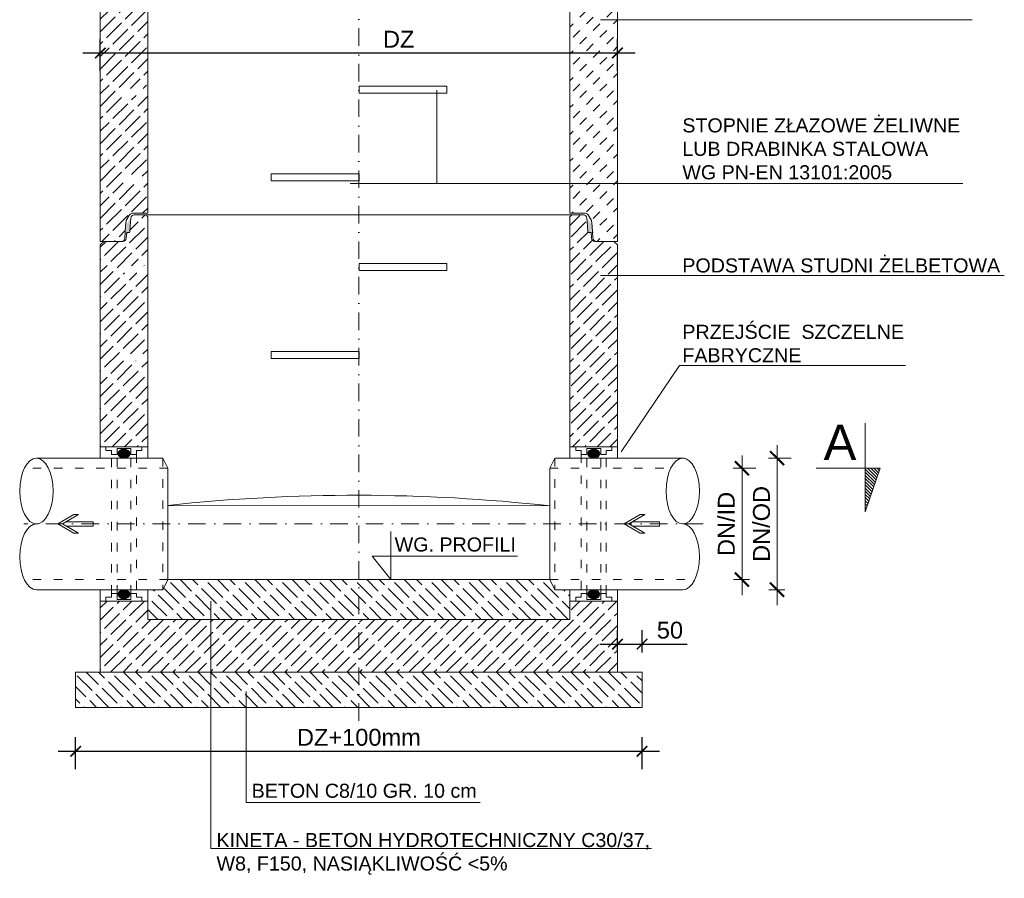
# Model space of a CAD drawing. Header units: millimetres. Extents: x 5741 to 9824, y 3025 to 3817.
# Tile 3 of 4: x 5979 to 6259, y 3325 to 3569. Entities that reach past the tile are written whole.
import ezdxf

# ---------------------------------------------------------------- set-up
doc = ezdxf.new("R2010")
doc.units = ezdxf.units.MM
doc.header["$MEASUREMENT"] = 0
doc.linetypes.add('ACAD_ISO03W100', pattern=[30, 12, -18])
doc.linetypes.add('DASHDOT', pattern=[1, 0.5, -0.25, 0, -0.25])
doc.layers.get('0').update_dxf_attribs({"lineweight": 13})
doc.layers.get('Defpoints').update_dxf_attribs({"lineweight": 13})
doc.layers.add('013', color=41, linetype='Continuous', lineweight=9)
doc.layers.add('_kreskowa', color=252, linetype='Continuous', lineweight=5)
doc.styles.get("Standard").update_dxf_attribs({"font": 'arial.ttf'})
doc.dimstyles.new('srednice', dxfattribs={"dimscale": 0.4, "dimtxt": 5, "dimasz": 2.5, "dimexe": 1.25, "dimexo": 0.625, "dimtad": 1, "dimtxsty": 'Standard', "dimblk": 'ARCHTICK', "dimcen": 2.5, "dimadec": 0, "dimazin": 0, "dimtfac": 1, "dimtmove": 0, "dimatfit": 3, "dimfxl": 1, "dimarcsym": 0})
pattern_1 = [(45, (223.936, 0), (-1.76776695, 1.76776695), [6, -1.5])]
pattern_2 = [(135, (223.936, 0), (-1.76776695, -1.76776695), [6, -1.5])]

# ---------------------------------------------------------------- blocks, each defined once
blk = doc.blocks.new('_ArchTick')
at = {"color": 0, "linetype": 'ByBlock', "const_width": 0.15}
blk.add_lwpolyline([(-0.5, -0.5), (0.5, 0.5)], dxfattribs=at)
blk = doc.blocks.new('*D205')
at = {"layer": '013', "color": 6, "lineweight": -2}
for p, q in [((6148.54, 3389.07), (6148.54, 3395.41)), ((6155.54, 3389.07), (6155.54, 3395.41))]:
    blk.add_line(p, q, dxfattribs=at)
at = {"layer": '013', "color": 0, "lineweight": -2}
for p, q in [((6143.54, 3391.41), (6155.54, 3391.41)), ((6155.54, 3391.41), (6168.39, 3391.41))]:
    blk.add_line(p, q, dxfattribs=at)
at = {"layer": 'Defpoints', "color": 0}
for p in [(6155.54, 3391.41), (6148.54, 3388.44), (6155.54, 3388.44)]:
    blk.add_point(p, dxfattribs=at)
at = {"layer": '013', "color": 0, "lineweight": -2, "xscale": 3, "yscale": 3, "zscale": 3, "rotation": 180}
blk.add_blockref('_ArchTick', (6148.54, 3391.41), dxfattribs=at)
at = {"layer": '013', "color": 0, "lineweight": -2, "xscale": 3, "yscale": 3, "zscale": 3}
blk.add_blockref('_ArchTick', (6155.54, 3391.41), dxfattribs=at)
at = {"layer": '013', "color": 0, "insert": (6163.47, 3395.36), "char_height": 4.8, "attachment_point": 5}
blk.add_mtext('50', dxfattribs=at)
blk = doc.blocks.new('*D206')
at = {"layer": '013', "color": 6, "lineweight": -2}
for p, q in [((5994.54, 3355.88), (5994.54, 3364.94)), ((6155.54, 3355.88), (6155.54, 3364.94))]:
    blk.add_line(p, q, dxfattribs=at)
at = {"layer": '013', "color": 0, "lineweight": -2}
blk.add_line((5989.54, 3360.94), (6160.54, 3360.94), dxfattribs=at)
at = {"layer": 'Defpoints', "color": 0}
for p in [(6155.54, 3360.94), (5994.54, 3355.25), (6155.54, 3355.25)]:
    blk.add_point(p, dxfattribs=at)
at = {"layer": '013', "color": 0, "lineweight": -2, "xscale": 3, "yscale": 3, "zscale": 3, "rotation": 180}
blk.add_blockref('_ArchTick', (5994.54, 3360.94), dxfattribs=at)
at = {"layer": '013', "color": 0, "lineweight": -2, "xscale": 3, "yscale": 3, "zscale": 3}
blk.add_blockref('_ArchTick', (6155.54, 3360.94), dxfattribs=at)
at = {"layer": '013', "color": 0, "insert": (6075.04, 3364.89), "char_height": 4.8, "attachment_point": 5}
blk.add_mtext('DZ+100mm', dxfattribs=at)
blk = doc.blocks.new('*D222')
at = {"layer": '013', "color": 6, "lineweight": -2}
for p, q in [((6001.54, 3554.46), (6001.54, 3563.52)), ((6148.54, 3554.46), (6148.54, 3563.52))]:
    blk.add_line(p, q, dxfattribs=at)
at = {"layer": '013', "color": 0, "lineweight": -2}
blk.add_line((5996.54, 3559.52), (6153.54, 3559.52), dxfattribs=at)
at = {"layer": 'Defpoints', "color": 0}
for p in [(6148.54, 3559.52), (6001.54, 3553.84), (6148.54, 3553.84)]:
    blk.add_point(p, dxfattribs=at)
at = {"layer": '013', "color": 0, "lineweight": -2, "xscale": 3, "yscale": 3, "zscale": 3, "rotation": 180}
blk.add_blockref('_ArchTick', (6001.54, 3559.52), dxfattribs=at)
at = {"layer": '013', "color": 0, "lineweight": -2, "xscale": 3, "yscale": 3, "zscale": 3}
blk.add_blockref('_ArchTick', (6148.54, 3559.52), dxfattribs=at)
at = {"layer": '013', "color": 0, "insert": (6086.37, 3563.42), "char_height": 4.8, "attachment_point": 5}
blk.add_mtext('\\fArial|b0|i0;DZ', dxfattribs=at)

msp = doc.modelspace()

# ---------------------------------------------------------------- hatches: boundary and pattern name
at = {"layer": '013'}
for points in [[(6008.692, 3510.241), (6008.752, 3510.622), (6010.202, 3512.511), (6010.042, 3510.241), (6009.929, 3508.627, -0.3939105), (6009.73, 3508.441), (6009.042, 3508.441), (6008.985, 3507.615), (6008.581, 3508.402)], [(6141.392, 3510.241), (6141.333, 3510.622), (6139.883, 3512.511), (6140.042, 3510.241), (6140.155, 3508.627, 0.3939105), (6140.355, 3508.441), (6141.042, 3508.441), (6141.1, 3507.615), (6141.504, 3508.402)]]:
    msp.add_hatch(color=256, dxfattribs=at).paths.add_polyline_path(points)
h = msp.add_hatch(color=256, dxfattribs=at)
edge = h.paths.add_edge_path()
edge.add_ellipse((6008.274, 3445.577), major_axis=(1.718, 0), ratio=0.7466971, start_angle=90, end_angle=180)
edge.add_ellipse((6008.274, 3445.577), major_axis=(1.718, 0), ratio=0.7466971, start_angle=180, end_angle=270)
edge.add_line((6008.274, 3444.294), (6008.274, 3446.86))
h = msp.add_hatch(color=256, dxfattribs=at)
edge = h.paths.add_edge_path()
edge.add_ellipse((6008.274, 3445.577), major_axis=(1.718, 0), ratio=0.7466971, start_angle=-90, end_angle=90)
edge.add_line((6008.274, 3446.86), (6008.274, 3444.294))
h = msp.add_hatch(color=256, dxfattribs=at)
edge = h.paths.add_edge_path()
edge.add_ellipse((6141.81, 3445.577), major_axis=(-1.718, 0), ratio=0.7466971, start_angle=270, end_angle=450, ccw=False)
edge.add_line((6141.81, 3446.86), (6141.81, 3444.294))
h = msp.add_hatch(color=256, dxfattribs=at)
edge = h.paths.add_edge_path()
edge.add_ellipse((6141.81, 3445.577), major_axis=(-1.718, 0), ratio=0.7466971, start_angle=180, end_angle=270, ccw=False)
edge.add_ellipse((6141.81, 3445.577), major_axis=(-1.718, 0), ratio=0.7466971, start_angle=90, end_angle=180, ccw=False)
edge.add_line((6141.81, 3444.294), (6141.81, 3446.86))
h = msp.add_hatch(dxfattribs=at)
h.set_pattern_fill('ANSI31', color=256, scale=0.2, style=0)
h.set_pattern_definition([(135, (7217.4771, 1894.9027), (0.4490128, 0.4490128), [])])
h.paths.add_polyline_path([(6219.004, 3429.052), (6219.004, 3441.414), (6223.184, 3441.414)])
h = msp.add_hatch(color=256, dxfattribs=at)
edge = h.paths.add_edge_path()
edge.add_ellipse((6008.274, 3405.605), major_axis=(1.718, 0), ratio=0.7466971, start_angle=180, end_angle=270, ccw=False)
edge.add_ellipse((6008.274, 3405.605), major_axis=(1.718, 0), ratio=0.7466971, start_angle=90, end_angle=180, ccw=False)
edge.add_line((6008.274, 3406.888), (6008.274, 3404.322))
h = msp.add_hatch(color=256, dxfattribs=at)
edge = h.paths.add_edge_path()
edge.add_ellipse((6008.274, 3405.605), major_axis=(1.718, 0), ratio=0.7466971, start_angle=270, end_angle=450, ccw=False)
edge.add_line((6008.274, 3404.322), (6008.274, 3406.888))
h = msp.add_hatch(color=256, dxfattribs=at)
edge = h.paths.add_edge_path()
edge.add_ellipse((6141.81, 3405.605), major_axis=(-1.718, 0), ratio=0.7466971, start_angle=-90, end_angle=90)
edge.add_line((6141.81, 3404.322), (6141.81, 3406.888))
h = msp.add_hatch(color=256, dxfattribs=at)
edge = h.paths.add_edge_path()
edge.add_ellipse((6141.81, 3405.605), major_axis=(-1.718, 0), ratio=0.7466971, start_angle=90, end_angle=180)
edge.add_ellipse((6141.81, 3405.605), major_axis=(-1.718, 0), ratio=0.7466971, start_angle=180, end_angle=270)
edge.add_line((6141.81, 3406.888), (6141.81, 3404.322))
at = {"layer": '_kreskowa'}
h = msp.add_hatch(dxfattribs=at)
h.set_pattern_fill('ISO02W100', color=256, scale=0.5, angle=45, style=0)
h.set_pattern_definition([(45, (0, 0), (-1.76776695, 1.76776695), [6, -1.5])])
h.paths.add_polyline_path([(6002.542, 3505.941), (6001.542, 3505.941), (6001.542, 3605.413), (6002.542, 3606.413), (6007.492, 3606.413), (6007.935, 3606.413, 0.3939105), (6008.933, 3607.343), (6009.042, 3608.913), (6009.73, 3608.913, 0.3939105), (6009.929, 3609.099), (6010.042, 3610.713), (6010.202, 3612.983, -0.3937996), (6011.2, 3613.913), (6014.542, 3613.913), (6015.042, 3613.413), (6015.042, 3599.453), (6015.03, 3599.441), (6008.042, 3599.441), (6008.042, 3597.441), (6015.042, 3597.441), (6015.042, 3574.441), (6008.042, 3574.441), (6008.042, 3572.441), (6015.042, 3572.441), (6015.042, 3549.441), (6008.042, 3549.441), (6008.042, 3547.441), (6015.042, 3547.441), (6015.042, 3524.441), (6008.042, 3524.441), (6008.042, 3522.441), (6015.042, 3522.441), (6015.042, 3513.941), (6010.731, 3513.941, 0.2680351), (6009.865, 3513.441), (6008.942, 3511.841), (6008.692, 3510.241), (6008.492, 3506.941, -0.4142136), (6007.492, 3505.941)])
h = msp.add_hatch(dxfattribs=at)
h.set_pattern_fill('BIK_BETON', color=256, scale=27, angle=45, style=0, pattern_type=2)
h.set_pattern_definition([(45, (10150.9705, 2007.9956), (-1.9091883, 1.9091883), [2.7, -2.7])])
h.paths.add_polyline_path([(6135.042, 3613.413), (6135.042, 3513.941), (6139.353, 3513.941, -0.2680351), (6140.219, 3513.441), (6141.142, 3511.841), (6141.392, 3510.241), (6141.592, 3506.941, 0.4142136), (6142.592, 3505.941), (6147.542, 3505.941), (6148.542, 3505.941), (6148.542, 3605.413), (6147.542, 3606.413), (6142.15, 3606.413, -0.3939105), (6141.152, 3607.343), (6141.042, 3608.913), (6140.355, 3608.913, -0.3939105), (6140.155, 3609.099), (6140.042, 3610.713), (6139.883, 3612.983, 0.3937996), (6138.885, 3613.913), (6135.542, 3613.913)])
h = msp.add_hatch(dxfattribs=at)
h.set_pattern_fill('ISO02W100', color=256, scale=0.5, angle=45, style=0)
h.set_pattern_definition(pattern_1)
h.paths.add_polyline_path([(6001.542, 3403.648), (6001.542, 3383.441), (6148.542, 3383.441), (6148.542, 3403.648), (6146.924, 3403.648), (6136.697, 3403.648), (6135.042, 3403.648), (6135.042, 3398.441), (6015.042, 3398.441), (6015.042, 3403.648), (6013.388, 3403.648), (6003.161, 3403.648)])
h.paths.add_polyline_path([(6148.542, 3504.941), (6147.542, 3505.941), (6142.15, 3505.941, -0.3939105), (6141.152, 3506.871), (6141.042, 3508.441), (6140.355, 3508.441, -0.3939105), (6140.155, 3508.627), (6140.042, 3510.241), (6139.883, 3512.511, 0.3937996), (6138.885, 3513.441), (6135.542, 3513.441), (6135.042, 3512.941), (6135.042, 3447.534), (6136.697, 3447.534), (6146.924, 3447.534), (6148.542, 3447.534)])
h = msp.add_hatch(dxfattribs=at)
h.set_pattern_fill('ISO02W100', color=256, scale=0.5, angle=45, style=0)
h.set_pattern_definition(pattern_1)
h.paths.add_polyline_path([(6015.042, 3498.97), (6015.042, 3512.941), (6014.542, 3513.441), (6011.2, 3513.441, 0.3937996), (6010.202, 3512.511), (6010.042, 3510.241), (6009.929, 3508.627, -0.3939105), (6009.73, 3508.441), (6009.042, 3508.441), (6008.933, 3506.871, -0.3939105), (6007.935, 3505.941), (6007.492, 3505.941), (6002.542, 3505.941), (6001.542, 3504.941), (6001.542, 3447.534), (6003.161, 3447.534), (6013.388, 3447.534), (6015.042, 3447.534), (6015.042, 3471.97), (6008.042, 3471.97), (6008.042, 3473.97), (6015.042, 3473.97), (6015.042, 3496.97), (6008.042, 3496.97), (6008.042, 3498.97)])
h = msp.add_hatch(dxfattribs=at)
h.set_pattern_fill('ISO02W100', color=256, scale=0.5, angle=135, style=0)
h.set_pattern_definition(pattern_2)
h.paths.add_polyline_path([(6015.042, 3398.441), (6135.042, 3398.441), (6135.042, 3406.888), (6130.784, 3406.888), (6129.307, 3409.768), (6020.778, 3409.768), (6019.301, 3406.888), (6015.042, 3406.888)])
h = msp.add_hatch(dxfattribs=at)
h.set_pattern_fill('ISO02W100', color=256, scale=0.5, angle=135, style=0)
h.set_pattern_definition(pattern_2)
h.paths.add_polyline_path([(6148.542, 3383.441), (6001.542, 3383.441), (5994.542, 3383.441), (5994.542, 3373.441), (6155.542, 3373.441), (6155.542, 3383.441)])

# ---------------------------------------------------------------- linework, layer by layer
at = {"layer": '013', "linetype": 'DASHDOT', "ltscale": 10}
for p, q in [((6075.042, 3369.628), (6075.042, 3770.309)), ((6172.88, 3425.591), (5979.845, 3425.591))]:
    msp.add_line(p, q, dxfattribs=at)
at = {"layer": '013'}
for p, q in [((6015.042, 3513.941), (6015.042, 3613.413)), ((6135.042, 3513.941), (6135.042, 3613.413)), ((6001.542, 3505.941), (6001.542, 3605.413)), ((6148.542, 3505.941), (6148.542, 3605.413)), ((6166.234, 3568.896), (6143.686, 3568.896)), ((6249.399, 3568.896), (6166.234, 3568.896)), ((6097.197, 3548.982), (6097.197, 3522.441)), ((6166.234, 3522.441), (6072.572, 3522.441)), ((6246.722, 3522.441), (6166.234, 3522.441)), ((6008.942, 3511.841), (6009.865, 3513.441)), ((6015.042, 3513.941), (6010.731, 3513.941)), ((6011.2, 3513.441), (6014.542, 3513.441)), ((6014.542, 3513.441), (6015.042, 3512.941)), ((6014.542, 3513.441), (6135.542, 3513.441)), ((6015.042, 3512.941), (6015.042, 3444.294)), ((6135.042, 3513.941), (6139.353, 3513.941)), ((6135.542, 3513.441), (6135.042, 3512.941)), ((6135.042, 3512.941), (6135.042, 3444.294)), ((6138.885, 3513.441), (6135.542, 3513.441)), ((6141.142, 3511.841), (6140.219, 3513.441)), ((6008.492, 3506.941), (6008.692, 3510.241)), ((6008.692, 3510.241), (6008.942, 3511.841)), ((6010.042, 3510.241), (6009.929, 3508.627)), ((6010.042, 3510.241), (6010.202, 3512.511)), ((6140.042, 3510.241), (6139.883, 3512.511)), ((6140.042, 3510.241), (6140.155, 3508.627)), ((6141.392, 3510.241), (6141.142, 3511.841)), ((6141.592, 3506.941), (6141.392, 3510.241)), ((6009.042, 3508.441), (6008.933, 3506.871)), ((6009.042, 3508.441), (6009.73, 3508.441)), ((6141.042, 3508.441), (6140.355, 3508.441)), ((6141.042, 3508.441), (6141.152, 3506.871)), ((6001.542, 3504.941), (6002.542, 3505.941)), ((6001.542, 3505.941), (6007.492, 3505.941)), ((6001.542, 3444.294), (6001.542, 3504.941)), ((6002.542, 3505.941), (6007.935, 3505.941)), ((6147.542, 3505.941), (6142.15, 3505.941)), ((6148.542, 3505.941), (6142.592, 3505.941)), ((6148.542, 3504.941), (6147.542, 3505.941)), ((6148.542, 3444.294), (6148.542, 3504.941)), ((6166.234, 3496.217), (6143.686, 3496.217)), ((6258.52, 3496.217), (6166.234, 3496.217)), ((6166.234, 3470.679), (6149.648, 3446.131)), ((6230.388, 3470.679), (6166.234, 3470.679)), ((6219.004, 3454.293), (6219.004, 3429.052)), ((6003.161, 3447.534), (6001.542, 3447.534)), ((6001.542, 3447.534), (6003.161, 3447.534)), ((6003.161, 3446.439), (6003.161, 3447.534)), ((6003.161, 3447.534), (6003.161, 3446.439)), ((6003.161, 3447.534), (6013.388, 3447.534)), ((6004.705, 3446.439), (6003.161, 3446.439)), ((6003.161, 3446.439), (6004.705, 3446.439)), ((6004.705, 3445.343), (6004.705, 3446.439)), ((6004.705, 3446.439), (6004.705, 3445.343)), ((6006.299, 3447.036), (6008.274, 3447.036)), ((6006.299, 3445.343), (6006.299, 3447.036)), ((6006.299, 3445.343), (6006.299, 3447.036)), ((6006.299, 3447.036), (6010.249, 3447.036)), ((6010.249, 3447.036), (6008.274, 3447.036)), ((6010.249, 3445.343), (6010.249, 3447.036)), ((6010.249, 3447.036), (6010.249, 3445.343)), ((6011.843, 3445.343), (6011.843, 3446.439)), ((6011.843, 3446.439), (6013.388, 3446.439)), ((6011.843, 3446.439), (6013.388, 3446.439)), ((6011.843, 3445.343), (6011.843, 3446.439)), ((6013.388, 3447.534), (6015.042, 3447.534)), ((6013.388, 3446.439), (6013.388, 3447.534)), ((6013.388, 3447.534), (6015.042, 3447.534)), ((6013.388, 3446.439), (6013.388, 3447.534)), ((6136.697, 3447.534), (6135.042, 3447.534)), ((6136.697, 3447.534), (6135.042, 3447.534)), ((6146.924, 3447.534), (6136.697, 3447.534)), ((6136.697, 3446.439), (6136.697, 3447.534)), ((6136.697, 3446.439), (6136.697, 3447.534)), ((6138.241, 3446.439), (6136.697, 3446.439)), ((6138.241, 3446.439), (6136.697, 3446.439)), ((6138.241, 3445.343), (6138.241, 3446.439)), ((6138.241, 3445.343), (6138.241, 3446.439)), ((6139.835, 3447.036), (6141.81, 3447.036)), ((6139.835, 3445.343), (6139.835, 3447.036)), ((6143.785, 3447.036), (6139.835, 3447.036)), ((6139.835, 3447.036), (6139.835, 3445.343)), ((6143.785, 3447.036), (6141.81, 3447.036)), ((6143.785, 3445.343), (6143.785, 3447.036)), ((6143.785, 3445.343), (6143.785, 3447.036)), ((6145.379, 3445.343), (6145.379, 3446.439)), ((6145.379, 3446.439), (6146.924, 3446.439)), ((6146.924, 3446.439), (6145.379, 3446.439)), ((6145.379, 3446.439), (6145.379, 3445.343)), ((6146.924, 3447.534), (6148.542, 3447.534)), ((6146.924, 3446.439), (6146.924, 3447.534)), ((6148.542, 3447.534), (6146.924, 3447.534)), ((6146.924, 3447.534), (6146.924, 3446.439)), ((6193.971, 3447.946), (6193.971, 3402.494)), ((6019.301, 3444.294), (5983.375, 3444.294)), ((6006.299, 3445.343), (6004.705, 3445.343)), ((6004.705, 3445.343), (6006.299, 3445.343)), ((6010.249, 3445.343), (6011.843, 3445.343)), ((6010.249, 3445.343), (6011.843, 3445.343)), ((6020.778, 3441.414), (6019.301, 3444.294)), ((6129.307, 3441.414), (6130.784, 3444.294)), ((6130.784, 3444.294), (6167.504, 3444.294)), ((6139.835, 3445.343), (6138.241, 3445.343)), ((6139.835, 3445.343), (6138.241, 3445.343)), ((6143.785, 3445.343), (6145.379, 3445.343)), ((6145.379, 3445.343), (6143.785, 3445.343)), ((6183.971, 3445.066), (6183.971, 3405.374)), ((6191.446, 3444.294), (6197.907, 3444.294)), ((6020.778, 3441.414), (6020.778, 3430.205)), ((6020.778, 3441.414), (6020.778, 3409.768)), ((6129.307, 3441.414), (6129.307, 3409.768)), ((6181.446, 3441.414), (6187.907, 3441.414)), ((6223.184, 3441.414), (6205.051, 3441.414)), ((6219.004, 3429.052), (6223.184, 3441.414)), ((6129.416, 3430.712), (6020.778, 3430.879)), ((5989.448, 3425.591), (5994.049, 3428.247)), ((5990.774, 3425.591), (5995.376, 3428.247)), ((5995.376, 3428.247), (5994.049, 3428.247)), ((6150.45, 3425.591), (6155.051, 3428.247)), ((6151.776, 3425.591), (6156.377, 3428.247)), ((6156.377, 3428.247), (6155.051, 3428.247)), ((5989.448, 3425.591), (5994.049, 3422.935)), ((5990.774, 3425.591), (5995.376, 3422.935)), ((6084.162, 3423.441), (6084.162, 3409.768)), ((6150.45, 3425.591), (6155.051, 3422.935)), ((6151.776, 3425.591), (6156.377, 3422.935)), ((5995.376, 3422.935), (5994.049, 3422.935)), ((6156.377, 3422.935), (6155.051, 3422.935)), ((6120.183, 3416.425), (6078.873, 3416.425)), ((6084.162, 3409.768), (6078.873, 3416.425)), ((6020.778, 3409.768), (6019.301, 3406.888)), ((6020.778, 3409.768), (6019.301, 3406.888)), ((6020.778, 3409.768), (6129.307, 3409.768)), ((6129.307, 3409.768), (6130.784, 3406.888)), ((6129.307, 3409.768), (6130.784, 3406.888)), ((6181.566, 3409.768), (6186.125, 3409.768)), ((6019.301, 3406.888), (5983.375, 3406.888)), ((6001.542, 3383.441), (6001.542, 3406.888)), ((6019.301, 3406.888), (6015.042, 3406.888)), ((6015.042, 3406.888), (6015.042, 3398.441)), ((6130.784, 3406.888), (6135.042, 3406.888)), ((6130.784, 3406.888), (6167.125, 3406.888)), ((6135.042, 3406.888), (6135.042, 3398.441)), ((6148.542, 3383.441), (6148.542, 3406.888)), ((6191.566, 3406.888), (6196.125, 3406.888)), ((6003.161, 3403.648), (6001.542, 3403.648)), ((6003.161, 3403.648), (6001.542, 3403.648)), ((6004.705, 3404.744), (6003.161, 3404.744)), ((6003.161, 3404.744), (6003.161, 3403.648)), ((6003.161, 3404.744), (6003.161, 3403.648)), ((6004.705, 3404.744), (6003.161, 3404.744)), ((6003.161, 3403.648), (6013.388, 3403.648)), ((6006.299, 3405.839), (6004.705, 3405.839)), ((6004.705, 3405.839), (6004.705, 3404.744)), ((6004.705, 3405.839), (6004.705, 3404.744)), ((6006.299, 3405.839), (6004.705, 3405.839)), ((6006.299, 3405.839), (6006.299, 3404.146)), ((6006.299, 3404.146), (6006.299, 3405.839)), ((6006.299, 3404.146), (6008.274, 3404.146)), ((6010.249, 3404.146), (6006.299, 3404.146)), ((6010.249, 3404.146), (6008.274, 3404.146)), ((6010.249, 3405.839), (6010.249, 3404.146)), ((6010.249, 3405.839), (6011.843, 3405.839)), ((6010.249, 3405.839), (6010.249, 3404.146)), ((6011.843, 3405.839), (6010.249, 3405.839)), ((6011.843, 3405.839), (6011.843, 3404.744)), ((6011.843, 3404.744), (6011.843, 3405.839)), ((6011.843, 3404.744), (6013.388, 3404.744)), ((6013.388, 3404.744), (6011.843, 3404.744)), ((6013.388, 3404.744), (6013.388, 3403.648)), ((6013.388, 3403.648), (6013.388, 3404.744)), ((6013.388, 3403.648), (6015.042, 3403.648)), ((6015.042, 3403.648), (6013.388, 3403.648)), ((6032.997, 3333.338), (6032.997, 3403.669)), ((6136.697, 3403.648), (6135.042, 3403.648)), ((6135.042, 3403.648), (6136.697, 3403.648)), ((6138.241, 3404.744), (6136.697, 3404.744)), ((6136.697, 3404.744), (6136.697, 3403.648)), ((6136.697, 3403.648), (6136.697, 3404.744)), ((6136.697, 3404.744), (6138.241, 3404.744)), ((6146.924, 3403.648), (6136.697, 3403.648)), ((6139.835, 3405.839), (6138.241, 3405.839)), ((6138.241, 3405.839), (6138.241, 3404.744)), ((6138.241, 3404.744), (6138.241, 3405.839)), ((6138.241, 3405.839), (6139.835, 3405.839)), ((6139.835, 3405.839), (6139.835, 3404.146)), ((6139.835, 3405.839), (6139.835, 3404.146)), ((6139.835, 3404.146), (6141.81, 3404.146)), ((6139.835, 3404.146), (6143.785, 3404.146)), ((6143.785, 3404.146), (6141.81, 3404.146)), ((6143.785, 3405.839), (6145.379, 3405.839)), ((6143.785, 3405.839), (6143.785, 3404.146)), ((6143.785, 3404.146), (6143.785, 3405.839)), ((6143.785, 3405.839), (6145.379, 3405.839)), ((6145.379, 3405.839), (6145.379, 3404.744)), ((6145.379, 3405.839), (6145.379, 3404.744)), ((6145.379, 3404.744), (6146.924, 3404.744)), ((6145.379, 3404.744), (6146.924, 3404.744)), ((6146.924, 3404.744), (6146.924, 3403.648)), ((6146.924, 3404.744), (6146.924, 3403.648)), ((6146.924, 3403.648), (6148.542, 3403.648)), ((6146.924, 3403.648), (6148.542, 3403.648)), ((6015.042, 3398.441), (6135.042, 3398.441)), ((6001.542, 3383.441), (5994.542, 3383.441)), ((5994.542, 3383.441), (5994.542, 3373.441)), ((6001.542, 3383.441), (6148.542, 3383.441)), ((6148.542, 3383.441), (6155.542, 3383.441)), ((6155.542, 3383.441), (6155.542, 3373.441)), ((6042.997, 3346.338), (6042.997, 3377.947)), ((5994.542, 3373.441), (6155.542, 3373.441)), ((6109.5, 3346.338), (6042.997, 3346.338)), ((6158.246, 3333.338), (6032.997, 3333.338))]:
    msp.add_line(p, q, dxfattribs=at)
at = {"layer": '013', "linetype": 'ACAD_ISO03W100', "ltscale": 0.2}
for p, q in [((6004.705, 3405.772), (6004.705, 3445.41)), ((6006.299, 3405.772), (6006.299, 3445.41)), ((6010.249, 3405.772), (6010.249, 3445.41)), ((6011.843, 3445.41), (6011.843, 3405.772)), ((6019.301, 3444.294), (6019.301, 3406.888)), ((6130.784, 3444.294), (6130.784, 3406.888)), ((6138.241, 3445.41), (6138.241, 3405.772)), ((6139.835, 3405.772), (6139.835, 3445.41)), ((6143.785, 3405.772), (6143.785, 3445.41)), ((6145.379, 3405.772), (6145.379, 3445.41)), ((6020.778, 3441.414), (5980.846, 3441.414)), ((6129.307, 3441.414), (6163.7, 3441.414)), ((6020.778, 3409.768), (5980.846, 3409.768)), ((6129.307, 3409.768), (6169.674, 3409.768))]:
    msp.add_line(p, q, dxfattribs=at)
at = {"layer": '013'}
for points in [[(6075.097, 3548.118), (6100.097, 3548.118), (6100.097, 3550.118), (6075.097, 3550.118)], [(6050.097, 3523.118), (6075.097, 3523.118), (6075.097, 3525.118), (6050.097, 3525.118)], [(6075.097, 3497.647), (6100.097, 3497.647), (6100.097, 3499.647), (6075.097, 3499.647)], [(6050.097, 3472.647), (6075.097, 3472.647), (6075.097, 3474.647), (6050.097, 3474.647)]]:
    msp.add_lwpolyline(points, close=True, dxfattribs=at)
for points in [[(5991.887, 3426.233), (5999.496, 3426.233), (5999.496, 3424.949), (5991.887, 3424.949)], [(6152.888, 3426.233), (6160.498, 3426.233), (6160.498, 3424.949), (6152.888, 3424.949)]]:
    msp.add_lwpolyline(points, dxfattribs=at)
for centre, radius, start, end in [((6010.731, 3512.941), 1, 90, 150.01836), ((6011.2, 3512.441), 1, 90, 175.97801), ((6138.885, 3512.441), 1, 4.02199, 90), ((6139.353, 3512.941), 1, 29.98164, 90), ((6009.73, 3508.641), 0.2, 270, 356), ((6140.355, 3508.641), 0.2, 184, 270), ((6007.492, 3506.941), 1, 270, 0), ((6007.935, 3506.941), 1, 270, 356), ((6142.15, 3506.941), 1, 184, 270), ((6142.592, 3506.941), 1, 180, 270), ((6074.332, 2932.878), 500.872, 83.68601, 96.13786)]:
    msp.add_arc(centre, radius, start, end, dxfattribs=at)
for centre, major_axis, ratio, start_param, end_param in [((6008.274, 3445.577), (1.718, 0), 0.7466971, -1.5707963, 4.712389), ((6167.125, 3416.24), (0, 9.351), 0.5072923, 3.1415927, 6.2831853), ((6141.81, 3405.605), (-1.718, 0), 0.7466971, -1.5707963, 4.712389)]:
    msp.add_ellipse(centre, major_axis=major_axis, ratio=ratio, start_param=start_param, end_param=end_param, dxfattribs=at)
at = {"layer": '013', "extrusion": (0, 0, -1)}
for centre, major_axis, ratio, start_param, end_param in [((6141.81, 3445.577), (-1.718, 0), 0.7466971, -1.5707963, 4.712389), ((5983.375, 3416.24), (0, 9.351), 0.5072923, 3.1415927, 6.2831853), ((6008.274, 3405.605), (1.718, 0), 0.7466971, -1.5707963, 4.712389)]:
    msp.add_ellipse(centre, major_axis=major_axis, ratio=ratio, start_param=start_param, end_param=end_param, dxfattribs=at)
at = {"layer": '013'}
msp.add_ellipse((5983.375, 3434.943), major_axis=(0, -9.351), ratio=0.5072923, dxfattribs=at)
at = {"layer": '013', "extrusion": (0, 0, -1)}
msp.add_ellipse((6167.125, 3434.943), major_axis=(0, -9.351), ratio=0.5072923, dxfattribs=at)

# ---------------------------------------------------------------- block references
at = {"layer": '013', "xscale": 4, "yscale": 4, "zscale": 4}
for p, rotation in [((6193.907, 3444.294), 90), ((6183.907, 3441.414), 90), ((6183.907, 3409.768), 270), ((6193.907, 3406.888), 270)]:
    msp.add_blockref('_ArchTick', p, dxfattribs=dict(at, rotation=rotation))

# ---------------------------------------------------------------- texts
at = {"layer": '013', "char_height": 4, "attachment_point": 7}
for s, insert in [('STOPNIE Z{\\fTahoma|b0|i0|c238|p32;Ł}AZOWE ŻELIWNE\\PLUB DRABINKA STALOWA\\PWG PN-EN 13101:2005', (6166.997, 3523.529)), ('\\fArial|b0|i0;PODSTAWA STUDNI \\fArial|b0|i0|c238;ŻELBETOWA\\fArial|b0|i0; ', (6166.997, 3497.033)), ('PRZEJ{\\fArial|b0|i0|c238|p34;Ś}CIE  SZCZELNE\\PFABRYCZNE', (6166.997, 3471.495)), ('\\fArial|b0|i0|c238|p34;WG. PROFILI', (6085.226, 3417.697)), ('BETON C8/10 GR. 10 cm', (6044.566, 3347.671)), ('KINETA - BETON HYDROTECHNICZNY C{\\fArial|b0|i0|c238|p34;30}/3{\\fArial|b0|i0|c238|p34;7,\\P}W8, F150, NASIĄKLIWOŚĆ <5% ', (6034.566, 3325.86))]:
    msp.add_mtext(s, dxfattribs=dict(at, insert=insert))
at = {"layer": '013', "insert": (6207.156, 3453.784), "char_height": 10, "width": 18.7112, "attachment_point": 1}
msp.add_mtext('A', dxfattribs=at)
at = {"layer": '013', "char_height": 4.8, "attachment_point": 5, "rotation": 90}
for s, insert in [('DN/ID', (6179.513, 3425.591)), ('DN/OD', (6189.513, 3425.591))]:
    msp.add_mtext(s, dxfattribs=dict(at, insert=insert))

# ---------------------------------------------------------------- dimensions: what is measured, and where the dimension line sits
at = {"layer": '013'}
dim = msp.add_linear_dim(base=(6148.542, 3559.522), p1=(6001.542, 3553.839), p2=(6148.542, 3553.839), text='\\fArial|b0|i0;DZ', dimstyle='srednice', override={"dimscale": 1, "dimtxt": 4.8, "dimasz": 3, "dimexe": 4, "dimgap": 1.5, "dimdle": 5, "dimclre": 6}, dxfattribs=at)
dim.commit()
dim.dimension.update_dxf_attribs({"geometry": '*D222', "text_midpoint": (6086.372, 3559.522), "dimtype": 160})
for base, p1, p2, text, picture, middle in [((6155.542, 3391.41), (6148.542, 3388.441), (6155.542, 3388.441), '50', '*D205', (6163.467, 3395.36)), ((6155.542, 3360.937), (5994.542, 3355.254), (6155.542, 3355.254), 'DZ+100mm', '*D206', (6075.042, 3364.887))]:
    dim = msp.add_linear_dim(base=base, p1=p1, p2=p2, text=text, dimstyle='srednice', override={"dimscale": 1, "dimtxt": 4.8, "dimasz": 3, "dimexe": 4, "dimgap": 1.5, "dimdle": 5, "dimclre": 6}, dxfattribs=at)
    dim.commit()
    dim.dimension.update_dxf_attribs({"geometry": picture, "text_midpoint": middle})

doc.saveas('drawing.dxf')
